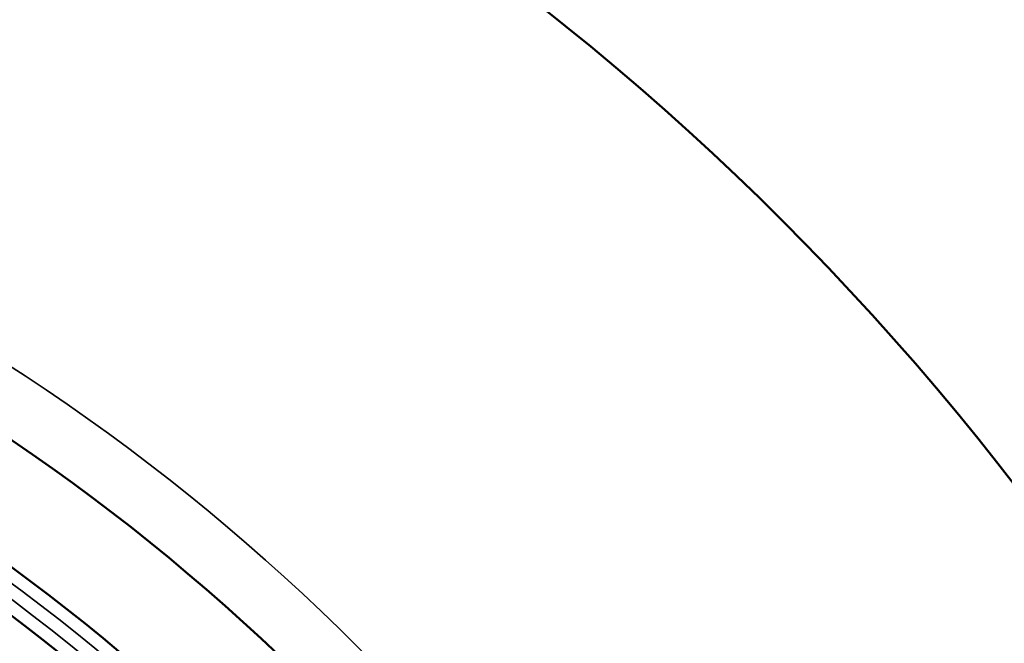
# Model space of a CAD drawing. Header units: inches. Extents: x 0 to 93.5, y 0 to 66.1.
# Tile 67 of 225: x 34.7 to 37.7, y 41.7 to 43.6. Entities that reach past the tile are written whole.
import ezdxf

# ---------------------------------------------------------------- set-up
doc = ezdxf.new("R2010")
doc.units = ezdxf.units.IN
doc.header["$LTSCALE"] = 4
doc.header["$MEASUREMENT"] = 0
doc.layers.add('Visible (ANSI)', color=7, linetype='Continuous', lineweight=50)
doc.layers.add('Visible Narrow (ANSI)', color=7, linetype='Continuous', lineweight=35)

msp = doc.modelspace()

# ---------------------------------------------------------------- linework, layer by layer
at = {"layer": 'Visible (ANSI)'}
for radius in [8.189, 6.1811, 5.8661, 5.748]:
    msp.add_circle((31.1926, 37.2174), radius, dxfattribs=at)
at = {"layer": 'Visible Narrow (ANSI)'}
for radius in [6.3662, 5.8268, 5.7874]:
    msp.add_circle((31.1926, 37.2174), radius, dxfattribs=at)

doc.saveas('drawing.dxf')
